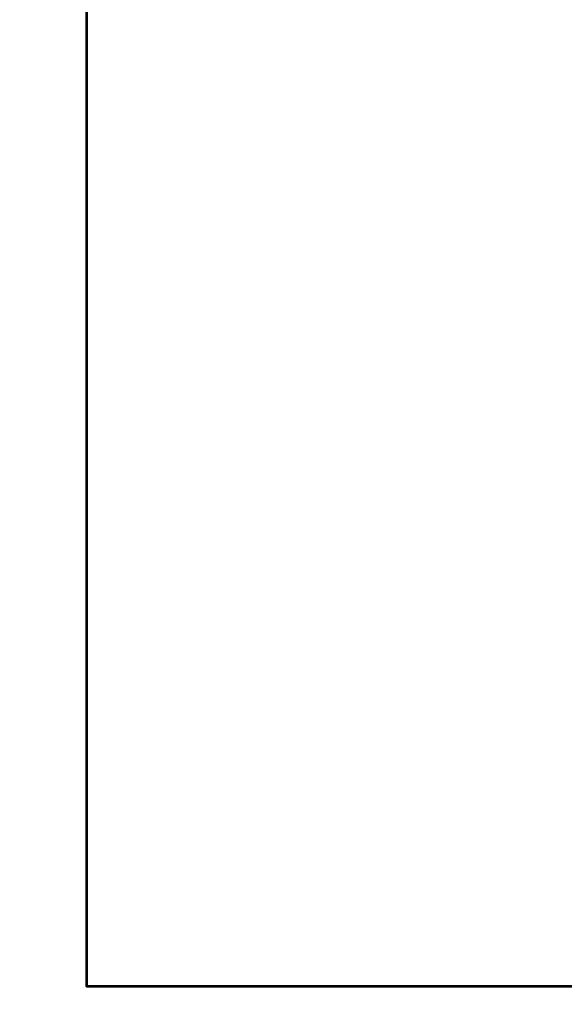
# Model space of a CAD drawing. Header units: inches. Extents: x 704 to 259546, y -107711 to 151004.
# Tile 9 of 256: x 125876 to 127110, y 18268 to 20498. Entities that reach past the tile are written whole.
import ezdxf

# ---------------------------------------------------------------- set-up
doc = ezdxf.new("R2010")
doc.units = ezdxf.units.IN
doc.header["$MEASUREMENT"] = 0
doc.linetypes.add('AP0200000$0$AP0500G00$0$1', pattern=[0])
doc.layers.add('00-ABM  CWS', color=200, linetype='AP0200000$0$AP0500G00$0$1', lineweight=0)
doc.layers.add('PP-Waste Pipe', color=3, linetype='Continuous', lineweight=25)
doc.layers.add('PP BALL VALVE', color=7, linetype='Continuous')
doc.layers.add('PP--DIM', color=7, linetype='Continuous')
doc.styles.add('DIM_FONT', font='times.ttf', dxfattribs={"width": 0.8})

# ---------------------------------------------------------------- blocks, each defined once
blk = doc.blocks.new('zw$F51A')
at = {"layer": '00-ABM  CWS', "color": 20, "lineweight": -3, "insert": (-1356.3, -635.6), "char_height": 125, "attachment_point": 1, "style": 'DIM_FONT'}
blk.add_mtext_dynamic_manual_height_columns('\\pi297.92;WATER METER DETAIL "A" \\P\\pi686.6;ENLARGE VIEW', width=2480.259, gutter_width=750, heights=[0], dxfattribs=at)

msp = doc.modelspace()

# ---------------------------------------------------------------- linework, layer by layer
at = {"layer": 'PP BALL VALVE', "lineweight": 53}
msp.add_circle((130061.482, 21646.646), 129357.588, dxfattribs=at)
at = {"layer": 'PP--DIM', "lineweight": 53}
msp.add_lwpolyline([(126028.278, 24495.57), (134189.565, 24495.57), (134189.565, 18308.936), (126028.278, 18308.936)], close=True, dxfattribs=at)

# ---------------------------------------------------------------- block references
at = {"layer": 'PP-Waste Pipe', "ltscale": 0.25}
msp.add_blockref('zw$F51A', (122307.368, 20300.104), dxfattribs=at)

doc.saveas('drawing.dxf')
